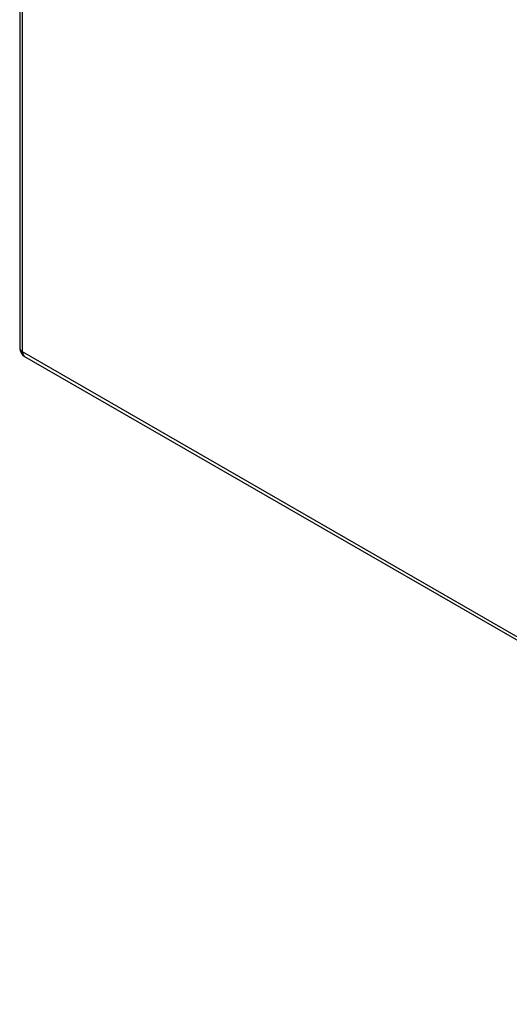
# Model space of a CAD drawing. Header units: inches. Extents: x 0 to 121, y -11 to 79.
# Tile 76 of 88: x 96.6 to 103.87, y 30.28 to 44.9. Entities that reach past the tile are written whole.
import ezdxf

# ---------------------------------------------------------------- set-up
doc = ezdxf.new("R2010")
doc.units = ezdxf.units.IN
doc.header["$LTSCALE"] = 7.278232
doc.header["$MEASUREMENT"] = 0
doc.layers.add('Visible Edges(ANSI)', color=7, linetype='Continuous', lineweight=25)
doc.layers.add('Visible Tangent Edges(ANSI)', color=7, linetype='Continuous', lineweight=25)

msp = doc.modelspace()

# ---------------------------------------------------------------- linework, layer by layer
at = {"layer": 'Visible Edges(ANSI)'}
for p, q in [((96.6005, 59.2505), (96.6005, 40.0291)), ((96.6736, 39.9026), (113.3797, 30.2822))]:
    msp.add_line(p, q, dxfattribs=at)
msp.add_arc((96.7465, 40.0291), 0.146, 180, 240.06401, dxfattribs=at)
at = {"layer": 'Visible Tangent Edges(ANSI)'}
for p, q in [((96.6433, 39.9697), (96.6433, 59.191)), ((113.3494, 30.3493), (96.6433, 39.9697))]:
    msp.add_line(p, q, dxfattribs=at)
for major_axis, ratio, start_param, end_param in [((-0.146, 0), 0.5758617, 0, 0.7853982), ((-0.0729, -0.1265), 0.5780931, 5.4958534, 6.2831853)]:
    msp.add_ellipse((96.7465, 40.0291), major_axis=major_axis, ratio=ratio, start_param=start_param, end_param=end_param, dxfattribs=at)

doc.saveas('drawing.dxf')
